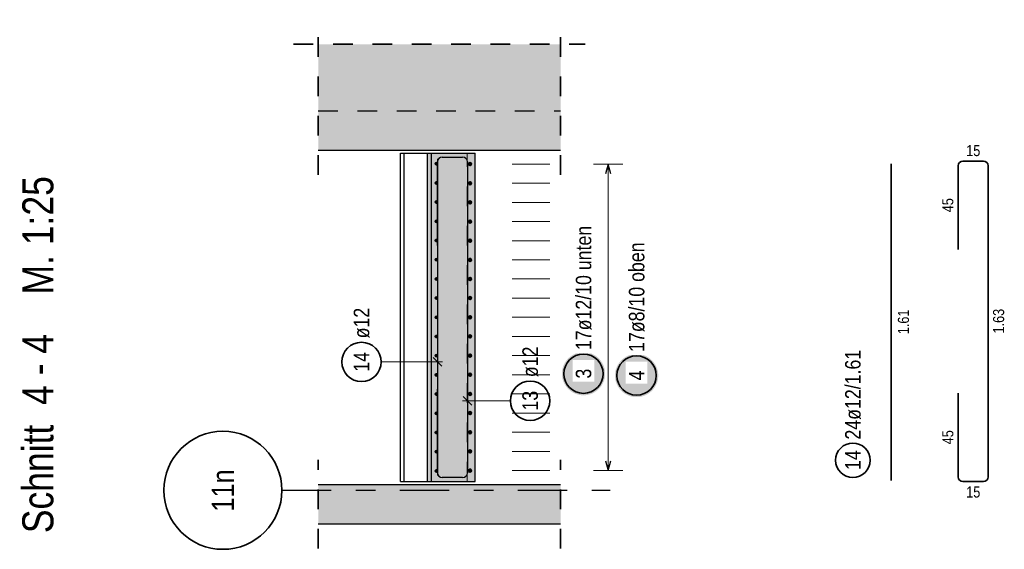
# Model space of a CAD drawing. Header units: millimetres. Extents: x 0 to 30.7, y 0 to 21.
# Tile 7 of 16: x 11.6 to 16.6, y 8.2 to 10.9. Entities that reach past the tile are written whole.
import ezdxf
from ezdxf.enums import TextEntityAlignment as Align

# ---------------------------------------------------------------- set-up
doc = ezdxf.new("R2010")
doc.units = ezdxf.units.MM
doc.linetypes.add('DASHDOTX2', pattern=[2, 1, -0.5, 0, -0.5])
doc.linetypes.add('HIDDEN', pattern=[0.375, 0.25, -0.125])
for name, color, linetype, lineweight in [('Achsen', 7, 'Continuous', 20), ('Bewehrung nplo', 7, 'Continuous', 20), ('Schraffuren', 7, 'Continuous', 20)]:
    doc.layers.add(name, color=color, linetype=linetype, lineweight=lineweight)
doc.styles.add('Arial Narrow', font='ARIALN.TTF')

msp = doc.modelspace()

# ---------------------------------------------------------------- hatches: boundary and pattern name
at = {"layer": 'Schraffuren', "lineweight": 50, "true_color": 0xd7ffd7}
for points in [[(14.333, 10.3936), (14.333, 10.7318), (13.1016, 10.7318), (13.1016, 10.3936)], [(14.333, 10.1936), (14.333, 10.3936), (13.1016, 10.3936), (13.1016, 10.1936)], [(13.8996, 8.5084), (13.8996, 10.1784), (13.6775, 10.1784), (13.6775, 8.5084)], [(14.333, 8.2936), (14.333, 8.4936), (13.1016, 8.4936), (13.1016, 8.2936)]]:
    msp.add_hatch(color=254, dxfattribs=at).paths.add_polyline_path(points)
at = {"layer": 'Schraffuren', "lineweight": 50, "true_color": 0xffbf80}
msp.add_hatch(color=31, dxfattribs=at).paths.add_polyline_path([(13.6575, 8.5084), (13.6775, 8.5084), (13.6775, 10.1784), (13.6575, 10.1784)])
at = {"layer": 'Schraffuren', "lineweight": 25, "true_color": 0xffffff}
msp.add_hatch(color=7, dxfattribs=at).paths.add_polyline_path([(14.56, 9.0567), (14.5599, 9.0605), (14.5597, 9.0643), (14.5594, 9.0682), (14.5589, 9.072), (14.5583, 9.0758), (14.5576, 9.0795), (14.5567, 9.0833), (14.5557, 9.087), (14.5546, 9.0906), (14.5534, 9.0943), (14.552, 9.0979), (14.5505, 9.1014), (14.5489, 9.1049), (14.5471, 9.1083), (14.5453, 9.1117), (14.5433, 9.1149), (14.5412, 9.1182), (14.539, 9.1213), (14.5367, 9.1244), (14.5343, 9.1274), (14.5317, 9.1303), (14.5291, 9.1331), (14.5264, 9.1358), (14.5236, 9.1384), (14.5207, 9.1409), (14.5177, 9.1433), (14.5147, 9.1456), (14.5115, 9.1478), (14.5083, 9.1499), (14.505, 9.1519), (14.5016, 9.1538), (14.4982, 9.1555), (14.4947, 9.1571), (14.4912, 9.1586), (14.4876, 9.16), (14.484, 9.1613), (14.4803, 9.1624), (14.4766, 9.1634), (14.4729, 9.1643), (14.4691, 9.165), (14.4653, 9.1656), (14.4615, 9.1661), (14.4577, 9.1664), (14.4538, 9.1666), (14.45, 9.1667), (14.4462, 9.1666), (14.4423, 9.1664), (14.4385, 9.1661), (14.4347, 9.1656), (14.4309, 9.165), (14.4271, 9.1643), (14.4234, 9.1634), (14.4197, 9.1624), (14.416, 9.1613), (14.4124, 9.16), (14.4088, 9.1586), (14.4053, 9.1571), (14.4018, 9.1555), (14.3984, 9.1538), (14.395, 9.1519), (14.3917, 9.1499), (14.3885, 9.1478), (14.3853, 9.1456), (14.3823, 9.1433), (14.3793, 9.1409), (14.3764, 9.1384), (14.3736, 9.1358), (14.3709, 9.1331), (14.3683, 9.1303), (14.3657, 9.1274), (14.3633, 9.1244), (14.361, 9.1213), (14.3588, 9.1182), (14.3567, 9.1149), (14.3547, 9.1117), (14.3529, 9.1083), (14.3511, 9.1049), (14.3495, 9.1014), (14.348, 9.0979), (14.3466, 9.0943), (14.3454, 9.0906), (14.3443, 9.087), (14.3433, 9.0833), (14.3424, 9.0795), (14.3417, 9.0758), (14.3411, 9.072), (14.3406, 9.0682), (14.3403, 9.0643), (14.3401, 9.0605), (14.34, 9.0567), (14.3401, 9.0528), (14.3403, 9.049), (14.3406, 9.0452), (14.3411, 9.0413), (14.3417, 9.0376), (14.3424, 9.0338), (14.3433, 9.03), (14.3443, 9.0263), (14.3454, 9.0227), (14.3466, 9.019), (14.348, 9.0154), (14.3495, 9.0119), (14.3511, 9.0084), (14.3529, 9.005), (14.3547, 9.0017), (14.3567, 8.9984), (14.3588, 8.9951), (14.361, 8.992), (14.3633, 8.9889), (14.3657, 8.9859), (14.3683, 8.983), (14.3709, 8.9802), (14.3736, 8.9775), (14.3764, 8.9749), (14.3793, 8.9724), (14.3823, 8.97), (14.3853, 8.9677), (14.3885, 8.9655), (14.3917, 8.9634), (14.395, 8.9614), (14.3984, 8.9595), (14.4018, 8.9578), (14.4053, 8.9562), (14.4088, 8.9547), (14.4124, 8.9533), (14.416, 8.952), (14.4197, 8.9509), (14.4234, 8.9499), (14.4271, 8.9491), (14.4309, 8.9483), (14.4347, 8.9477), (14.4385, 8.9473), (14.4423, 8.9469), (14.4462, 8.9467), (14.45, 8.9467), (14.4538, 8.9467), (14.4577, 8.9469), (14.4615, 8.9473), (14.4653, 8.9477), (14.4691, 8.9483), (14.4729, 8.9491), (14.4766, 8.9499), (14.4803, 8.9509), (14.484, 8.952), (14.4876, 8.9533), (14.4912, 8.9547), (14.4947, 8.9562), (14.4982, 8.9578), (14.5016, 8.9595), (14.505, 8.9614), (14.5083, 8.9634), (14.5115, 8.9655), (14.5147, 8.9677), (14.5177, 8.97), (14.5207, 8.9724), (14.5236, 8.9749), (14.5264, 8.9775), (14.5291, 8.9802), (14.5317, 8.983), (14.5343, 8.9859), (14.5367, 8.9889), (14.539, 8.992), (14.5412, 8.9951), (14.5433, 8.9984), (14.5453, 9.0017), (14.5471, 9.005), (14.5489, 9.0084), (14.5505, 9.0119), (14.552, 9.0154), (14.5534, 9.019), (14.5546, 9.0227), (14.5557, 9.0263), (14.5567, 9.03), (14.5576, 9.0338), (14.5583, 9.0376), (14.5589, 9.0413), (14.5594, 9.0452), (14.5597, 9.049)])
at = {"layer": 'Schraffuren', "lineweight": 50, "true_color": 0xffffff}
msp.add_hatch(color=7, dxfattribs=at).paths.add_polyline_path([(14.8298, 9.0473), (14.8298, 9.0512), (14.8296, 9.055), (14.8292, 9.0588), (14.8288, 9.0626), (14.8282, 9.0664), (14.8274, 9.0702), (14.8266, 9.0739), (14.8256, 9.0777), (14.8244, 9.0813), (14.8232, 9.085), (14.8218, 9.0885), (14.8203, 9.0921), (14.8187, 9.0956), (14.817, 9.099), (14.8151, 9.1023), (14.8131, 9.1056), (14.811, 9.1088), (14.8088, 9.112), (14.8065, 9.1151), (14.8041, 9.118), (14.8016, 9.1209), (14.799, 9.1237), (14.7962, 9.1265), (14.7934, 9.1291), (14.7905, 9.1316), (14.7876, 9.134), (14.7845, 9.1363), (14.7813, 9.1385), (14.7781, 9.1406), (14.7748, 9.1426), (14.7715, 9.1445), (14.7681, 9.1462), (14.7646, 9.1478), (14.761, 9.1493), (14.7575, 9.1507), (14.7538, 9.152), (14.7502, 9.1531), (14.7464, 9.1541), (14.7427, 9.1549), (14.7389, 9.1557), (14.7351, 9.1563), (14.7313, 9.1567), (14.7275, 9.1571), (14.7237, 9.1573), (14.7198, 9.1573), (14.716, 9.1573), (14.7122, 9.1571), (14.7083, 9.1567), (14.7045, 9.1563), (14.7007, 9.1557), (14.697, 9.1549), (14.6932, 9.1541), (14.6895, 9.1531), (14.6858, 9.152), (14.6822, 9.1507), (14.6786, 9.1493), (14.6751, 9.1478), (14.6716, 9.1462), (14.6682, 9.1445), (14.6648, 9.1426), (14.6615, 9.1406), (14.6583, 9.1385), (14.6552, 9.1363), (14.6521, 9.134), (14.6491, 9.1316), (14.6462, 9.1291), (14.6434, 9.1265), (14.6407, 9.1237), (14.6381, 9.1209), (14.6356, 9.118), (14.6331, 9.1151), (14.6308, 9.112), (14.6286, 9.1088), (14.6265, 9.1056), (14.6246, 9.1023), (14.6227, 9.099), (14.621, 9.0956), (14.6193, 9.0921), (14.6178, 9.0885), (14.6165, 9.085), (14.6152, 9.0813), (14.6141, 9.0777), (14.6131, 9.0739), (14.6122, 9.0702), (14.6115, 9.0664), (14.6109, 9.0626), (14.6104, 9.0588), (14.6101, 9.055), (14.6099, 9.0512), (14.6098, 9.0473), (14.6099, 9.0435), (14.6101, 9.0397), (14.6104, 9.0358), (14.6109, 9.032), (14.6115, 9.0282), (14.6122, 9.0245), (14.6131, 9.0207), (14.6141, 9.017), (14.6152, 9.0133), (14.6165, 9.0097), (14.6178, 9.0061), (14.6193, 9.0026), (14.621, 8.9991), (14.6227, 8.9957), (14.6246, 8.9923), (14.6265, 8.989), (14.6286, 8.9858), (14.6308, 8.9827), (14.6331, 8.9796), (14.6356, 8.9766), (14.6381, 8.9737), (14.6407, 8.9709), (14.6434, 8.9682), (14.6462, 8.9656), (14.6491, 8.9631), (14.6521, 8.9607), (14.6552, 8.9583), (14.6583, 8.9561), (14.6615, 8.9541), (14.6648, 8.9521), (14.6682, 8.9502), (14.6716, 8.9485), (14.6751, 8.9468), (14.6786, 8.9453), (14.6822, 8.944), (14.6858, 8.9427), (14.6895, 8.9416), (14.6932, 8.9406), (14.697, 8.9397), (14.7007, 8.939), (14.7045, 8.9384), (14.7083, 8.9379), (14.7122, 8.9376), (14.716, 8.9374), (14.7198, 8.9373), (14.7237, 8.9374), (14.7275, 8.9376), (14.7313, 8.9379), (14.7351, 8.9384), (14.7389, 8.939), (14.7427, 8.9397), (14.7464, 8.9406), (14.7502, 8.9416), (14.7538, 8.9427), (14.7575, 8.944), (14.761, 8.9453), (14.7646, 8.9468), (14.7681, 8.9485), (14.7715, 8.9502), (14.7748, 8.9521), (14.7781, 8.9541), (14.7813, 8.9561), (14.7845, 8.9583), (14.7876, 8.9607), (14.7905, 8.9631), (14.7934, 8.9656), (14.7962, 8.9682), (14.799, 8.9709), (14.8016, 8.9737), (14.8041, 8.9766), (14.8065, 8.9796), (14.8088, 8.9827), (14.811, 8.9858), (14.8131, 8.989), (14.8151, 8.9923), (14.817, 8.9957), (14.8187, 8.9991), (14.8203, 9.0026), (14.8218, 9.0061), (14.8232, 9.0097), (14.8244, 9.0133), (14.8256, 9.017), (14.8266, 9.0207), (14.8274, 9.0245), (14.8282, 9.0282), (14.8288, 9.032), (14.8292, 9.0358), (14.8296, 9.0397)])

# ---------------------------------------------------------------- linework, layer by layer
at = {"color": 2, "linetype": 'HIDDEN', "lineweight": 35, "ltscale": 0.25}
for p, q in [((13.1016, 10.0686), (13.1016, 10.8568)), ((14.333, 10.0686), (14.333, 10.8568)), ((12.9766, 10.7318), (14.458, 10.7318)), ((13.1016, 8.1686), (13.1016, 8.6186)), ((14.333, 8.1686), (14.333, 8.6186))]:
    msp.add_line(p, q, dxfattribs=at)
at = {"color": 3, "linetype": 'HIDDEN', "lineweight": 25, "ltscale": 0.25}
msp.add_line((13.1016, 10.3936), (14.333, 10.3936), dxfattribs=at)
at = {"color": 3, "linetype": 'Continuous', "lineweight": 25}
for p, q in [((13.519, 8.5084), (13.519, 10.1784)), ((13.519, 10.1784), (13.539, 10.1784)), ((13.539, 8.5084), (13.539, 10.1784)), ((13.539, 10.1784), (13.6575, 10.1784)), ((13.519, 8.5084), (13.539, 8.5084)), ((13.539, 8.5084), (13.6575, 8.5084))]:
    msp.add_line(p, q, dxfattribs=at)
at = {"color": 9, "linetype": 'HIDDEN', "lineweight": 0, "ltscale": 0.25}
msp.add_line((13.8581, 8.5084), (13.8581, 10.1784), dxfattribs=at)
at = {"color": 9, "linetype": 'Continuous', "lineweight": 0}
for centre in [(13.1016, 10.7318), (14.333, 10.7318)]:
    msp.add_circle(centre, 0.00111, dxfattribs=at)
at = {"layer": 'Achsen', "color": 3, "linetype": 'DASHDOTX2', "lineweight": 25, "ltscale": 0.25}
msp.add_line((12.9169, 8.4636), (14.586, 8.4636), dxfattribs=at)
at = {"layer": 'Achsen', "color": 2, "linetype": 'Continuous', "lineweight": 35}
msp.add_circle((12.6169, 8.4636), 0.3, dxfattribs=at)
at = {"layer": 'Bewehrung nplo', "color": 9, "linetype": 'Continuous', "lineweight": 0}
for p, q in [((14.2789, 10.1224), (14.0874, 10.1224)), ((14.2789, 10.0251), (14.0874, 10.0251)), ((14.2789, 9.9277), (14.0874, 9.9277)), ((14.2789, 9.8303), (14.0874, 9.8303)), ((14.2789, 9.7329), (14.0874, 9.7329)), ((14.2789, 9.6356), (14.0874, 9.6356)), ((14.2789, 9.5382), (14.0874, 9.5382)), ((14.2789, 9.4408), (14.0874, 9.4408)), ((14.2789, 9.3434), (14.0874, 9.3434)), ((14.2789, 9.2461), (14.0874, 9.2461)), ((14.2789, 9.1487), (14.0874, 9.1487)), ((14.2789, 9.0513), (14.0874, 9.0513)), ((14.2789, 8.9539), (14.0874, 8.9539)), ((14.2789, 8.8566), (14.0874, 8.8566)), ((14.2789, 8.7592), (14.0874, 8.7592)), ((14.2789, 8.6618), (14.0874, 8.6618)), ((14.2789, 8.5644), (14.0874, 8.5644))]:
    msp.add_line(p, q, dxfattribs=at)
at = {"layer": 'Schraffuren', "color": 3, "linetype": 'Continuous', "lineweight": 25}
for p, q in [((13.1016, 10.1936), (14.333, 10.1936)), ((13.6575, 8.5084), (13.6575, 10.1784)), ((13.6575, 10.1784), (13.6775, 10.1784)), ((13.6775, 8.5084), (13.6775, 10.1784)), ((13.6775, 10.1784), (13.8996, 10.1784)), ((13.8996, 8.5084), (13.8996, 10.1784)), ((13.7075, 10.1484), (13.7075, 8.5384)), ((13.7075, 9.7084), (13.7075, 10.1344)), ((13.7315, 10.1584), (13.8356, 10.1584)), ((13.8596, 10.1344), (13.8596, 8.5524)), ((14.575, 10.1224), (14.5616, 10.0724)), ((14.5884, 10.0724), (14.575, 10.1224)), ((13.7296, 9.0942), (13.6855, 9.1384)), ((13.7075, 8.5524), (13.7075, 8.9784)), ((13.8375, 8.941), (13.8817, 8.8969)), ((14.5616, 8.6144), (14.575, 8.5644)), ((14.575, 8.5644), (14.5884, 8.6144)), ((13.6575, 8.5084), (13.6775, 8.5084)), ((13.6775, 8.5084), (13.8996, 8.5084)), ((13.8356, 8.5284), (13.7315, 8.5284)), ((13.1016, 8.4936), (14.333, 8.4936)), ((13.1016, 8.2936), (14.333, 8.2936))]:
    msp.add_line(p, q, dxfattribs=at)
at = {"layer": 'Schraffuren', "color": 5, "linetype": 'Continuous', "lineweight": 18}
for p, q in [((14.65, 10.1224), (14.5, 10.1224)), ((14.575, 10.1224), (14.575, 8.5644)), ((13.4213, 9.1163), (13.7325, 9.1163)), ((14.0785, 8.919), (13.8346, 8.919)), ((14.5, 8.5644), (14.65, 8.5644))]:
    msp.add_line(p, q, dxfattribs=at)
at = {"layer": 'Schraffuren', "color": 2, "linetype": 'Continuous', "lineweight": 35}
for p, q in [((16.0142, 10.1231), (16.0142, 8.5131)), ((16.3545, 9.6881), (16.3545, 10.1141)), ((16.3785, 10.1381), (16.4826, 10.1381)), ((16.5066, 10.1141), (16.5066, 8.5321)), ((16.3545, 8.5321), (16.3545, 8.9581)), ((16.4826, 8.5081), (16.3785, 8.5081))]:
    msp.add_line(p, q, dxfattribs=at)
at = {"layer": 'Schraffuren', "color": 4, "linetype": 'Continuous', "lineweight": 50}
for centre, radius in [((13.7015, 10.1244), 0.004), ((13.7015, 10.1244), 0.004), ((13.7015, 10.1244), 0.0036), ((13.7015, 10.1244), 0.0028), ((13.7015, 10.1244), 0.002), ((13.7015, 10.1244), 0.0012), ((13.7015, 10.1244), 0.0004), ((13.8736, 10.1224), 0.006), ((13.8736, 10.1224), 0.006), ((13.8736, 10.1224), 0.0054), ((13.8736, 10.1224), 0.0042), ((13.8736, 10.1224), 0.003), ((13.8736, 10.1224), 0.0018), ((13.8736, 10.1224), 0.0006), ((13.7015, 10.0268), 0.004), ((13.7015, 10.0268), 0.004), ((13.7015, 10.0268), 0.0036), ((13.7015, 10.0268), 0.0028), ((13.7015, 10.0268), 0.002), ((13.7015, 10.0268), 0.0012), ((13.7015, 10.0268), 0.0004), ((13.8736, 10.0251), 0.006), ((13.8736, 10.0251), 0.006), ((13.8736, 10.0251), 0.0054), ((13.8736, 10.0251), 0.0042), ((13.8736, 10.0251), 0.003), ((13.8736, 10.0251), 0.0018), ((13.8736, 10.0251), 0.0006), ((13.7015, 9.9292), 0.004), ((13.7015, 9.9292), 0.004), ((13.7015, 9.9292), 0.0036), ((13.7015, 9.9292), 0.0028), ((13.7015, 9.9292), 0.002), ((13.7015, 9.9292), 0.0012), ((13.7015, 9.9292), 0.0004), ((13.8736, 9.9277), 0.006), ((13.8736, 9.9277), 0.006), ((13.8736, 9.9277), 0.0054), ((13.8736, 9.9277), 0.0042), ((13.8736, 9.9277), 0.003), ((13.8736, 9.9277), 0.0018), ((13.8736, 9.9277), 0.0006), ((13.7015, 9.8316), 0.004), ((13.7015, 9.8316), 0.004), ((13.7015, 9.8316), 0.0036), ((13.7015, 9.8316), 0.0028), ((13.7015, 9.8316), 0.002), ((13.7015, 9.8316), 0.0012), ((13.7015, 9.8316), 0.0004), ((13.8736, 9.8303), 0.006), ((13.8736, 9.8303), 0.006), ((13.8736, 9.8303), 0.0054), ((13.8736, 9.8303), 0.0042), ((13.8736, 9.8303), 0.003), ((13.8736, 9.8303), 0.0018), ((13.8736, 9.8303), 0.0006), ((13.7015, 9.7339), 0.004), ((13.7015, 9.7339), 0.004), ((13.7015, 9.7339), 0.0036), ((13.7015, 9.7339), 0.0028), ((13.7015, 9.7339), 0.002), ((13.7015, 9.7339), 0.0012), ((13.7015, 9.7339), 0.0004), ((13.8736, 9.7329), 0.006), ((13.8736, 9.7329), 0.006), ((13.8736, 9.7329), 0.0054), ((13.8736, 9.7329), 0.0042), ((13.8736, 9.7329), 0.003), ((13.8736, 9.7329), 0.0018), ((13.8736, 9.7329), 0.0006), ((13.7015, 9.6363), 0.004), ((13.7015, 9.6363), 0.004), ((13.7015, 9.6363), 0.0036), ((13.7015, 9.6363), 0.0028), ((13.7015, 9.6363), 0.002), ((13.7015, 9.6363), 0.0012), ((13.7015, 9.6363), 0.0004), ((13.8736, 9.6356), 0.006), ((13.8736, 9.6356), 0.006), ((13.8736, 9.6356), 0.0054), ((13.8736, 9.6356), 0.0042), ((13.8736, 9.6356), 0.003), ((13.8736, 9.6356), 0.0018), ((13.8736, 9.6356), 0.0006), ((13.7015, 9.5387), 0.004), ((13.7015, 9.5387), 0.004), ((13.7015, 9.5387), 0.0036), ((13.7015, 9.5387), 0.0028), ((13.7015, 9.5387), 0.002), ((13.7015, 9.5387), 0.0012), ((13.7015, 9.5387), 0.0004), ((13.8736, 9.5382), 0.006), ((13.8736, 9.5382), 0.006), ((13.8736, 9.5382), 0.0054), ((13.8736, 9.5382), 0.0042), ((13.8736, 9.5382), 0.003), ((13.8736, 9.5382), 0.0018), ((13.8736, 9.5382), 0.0006), ((13.7015, 9.4411), 0.004), ((13.7015, 9.4411), 0.004), ((13.7015, 9.4411), 0.0036), ((13.7015, 9.4411), 0.0028), ((13.7015, 9.4411), 0.002), ((13.7015, 9.4411), 0.0012), ((13.7015, 9.4411), 0.0004), ((13.8736, 9.4408), 0.006), ((13.8736, 9.4408), 0.006), ((13.8736, 9.4408), 0.0054), ((13.8736, 9.4408), 0.0042), ((13.8736, 9.4408), 0.003), ((13.8736, 9.4408), 0.0018), ((13.8736, 9.4408), 0.0006), ((13.7015, 9.3434), 0.004), ((13.7015, 9.3434), 0.004), ((13.7015, 9.3434), 0.0036), ((13.7015, 9.3434), 0.0028), ((13.7015, 9.3434), 0.002), ((13.7015, 9.3434), 0.0012), ((13.7015, 9.3434), 0.0004), ((13.8736, 9.3434), 0.006), ((13.8736, 9.3434), 0.006), ((13.8736, 9.3434), 0.0054), ((13.8736, 9.3434), 0.0042), ((13.8736, 9.3434), 0.003), ((13.8736, 9.3434), 0.0018), ((13.8736, 9.3434), 0.0006), ((13.7015, 9.2458), 0.004), ((13.7015, 9.2458), 0.004), ((13.7015, 9.2458), 0.0036), ((13.7015, 9.2458), 0.0028), ((13.7015, 9.2458), 0.002), ((13.7015, 9.2458), 0.0012), ((13.7015, 9.2458), 0.0004), ((13.8736, 9.2461), 0.006), ((13.8736, 9.2461), 0.006), ((13.8736, 9.2461), 0.0054), ((13.8736, 9.2461), 0.0042), ((13.8736, 9.2461), 0.003), ((13.8736, 9.2461), 0.0018), ((13.8736, 9.2461), 0.0006), ((13.7015, 9.1482), 0.004), ((13.7015, 9.1482), 0.004), ((13.7015, 9.1482), 0.0036), ((13.7015, 9.1482), 0.0028), ((13.7015, 9.1482), 0.002), ((13.7015, 9.1482), 0.0012), ((13.7015, 9.1482), 0.0004), ((13.8736, 9.1487), 0.006), ((13.8736, 9.1487), 0.006), ((13.8736, 9.1487), 0.0054), ((13.8736, 9.1487), 0.0042), ((13.8736, 9.1487), 0.003), ((13.8736, 9.1487), 0.0018), ((13.8736, 9.1487), 0.0006), ((13.7015, 9.0506), 0.004), ((13.7015, 9.0506), 0.004), ((13.7015, 9.0506), 0.0036), ((13.7015, 9.0506), 0.0028), ((13.7015, 9.0506), 0.002), ((13.7015, 9.0506), 0.0012), ((13.7015, 9.0506), 0.0004), ((13.8736, 9.0513), 0.006), ((13.8736, 9.0513), 0.006), ((13.8736, 9.0513), 0.0054), ((13.8736, 9.0513), 0.0042), ((13.8736, 9.0513), 0.003), ((13.8736, 9.0513), 0.0018), ((13.8736, 9.0513), 0.0006), ((13.8736, 8.9539), 0.006), ((13.8736, 8.9539), 0.006), ((13.8736, 8.9539), 0.0054), ((13.7015, 8.9529), 0.004), ((13.7015, 8.9529), 0.004), ((13.7015, 8.9529), 0.0036), ((13.7015, 8.9529), 0.0028), ((13.7015, 8.9529), 0.002), ((13.7015, 8.9529), 0.0012), ((13.7015, 8.9529), 0.0004), ((13.8736, 8.9539), 0.0042), ((13.8736, 8.9539), 0.003), ((13.8736, 8.9539), 0.0018), ((13.8736, 8.9539), 0.0006), ((13.7015, 8.8553), 0.004), ((13.7015, 8.8553), 0.004), ((13.7015, 8.8553), 0.0036), ((13.8736, 8.8566), 0.006), ((13.8736, 8.8566), 0.006), ((13.8736, 8.8566), 0.0054), ((13.8736, 8.8566), 0.0042), ((13.8736, 8.8566), 0.003), ((13.7015, 8.8553), 0.0028), ((13.7015, 8.8553), 0.002), ((13.7015, 8.8553), 0.0012), ((13.7015, 8.8553), 0.0004), ((13.8736, 8.8566), 0.0018), ((13.8736, 8.8566), 0.0006), ((13.7015, 8.7577), 0.004), ((13.7015, 8.7577), 0.004), ((13.7015, 8.7577), 0.0036), ((13.7015, 8.7577), 0.0028), ((13.7015, 8.7577), 0.002), ((13.7015, 8.7577), 0.0012), ((13.8736, 8.7592), 0.006), ((13.8736, 8.7592), 0.006), ((13.8736, 8.7592), 0.0054), ((13.8736, 8.7592), 0.0042), ((13.8736, 8.7592), 0.003), ((13.8736, 8.7592), 0.0018), ((13.8736, 8.7592), 0.0006), ((13.7015, 8.7577), 0.0004), ((13.7015, 8.6601), 0.004), ((13.7015, 8.6601), 0.004), ((13.7015, 8.6601), 0.0036), ((13.7015, 8.6601), 0.0028), ((13.7015, 8.6601), 0.002), ((13.7015, 8.6601), 0.0012), ((13.7015, 8.6601), 0.0004), ((13.8736, 8.6618), 0.006), ((13.8736, 8.6618), 0.006), ((13.8736, 8.6618), 0.0054), ((13.8736, 8.6618), 0.0042), ((13.8736, 8.6618), 0.003), ((13.8736, 8.6618), 0.0018), ((13.8736, 8.6618), 0.0006), ((13.7015, 8.5624), 0.004), ((13.7015, 8.5624), 0.004), ((13.7015, 8.5624), 0.0036), ((13.7015, 8.5624), 0.0028), ((13.7015, 8.5624), 0.002), ((13.7015, 8.5624), 0.0012), ((13.7015, 8.5624), 0.0004), ((13.8736, 8.5644), 0.006), ((13.8736, 8.5644), 0.006), ((13.8736, 8.5644), 0.0054), ((13.8736, 8.5644), 0.0042), ((13.8736, 8.5644), 0.003), ((13.8736, 8.5644), 0.0018), ((13.8736, 8.5644), 0.0006)]:
    msp.add_circle(centre, radius, dxfattribs=at)
at = {"layer": 'Schraffuren', "color": 2, "linetype": 'Continuous', "lineweight": 35}
for centre, radius in [((13.3213, 9.1163), 0.1), ((14.45, 9.0567), 0.1), ((14.7198, 9.0473), 0.1), ((14.1785, 8.919), 0.1), ((15.819, 8.6167), 0.0875)]:
    msp.add_circle(centre, radius, dxfattribs=at)
at = {"layer": 'Schraffuren', "color": 3, "linetype": 'Continuous', "lineweight": 25}
for centre, start, end in [((13.7315, 10.1344), 90, 180), ((13.8356, 10.1344), 0, 90), ((13.7315, 8.5524), 180, 270), ((13.8356, 8.5524), 270, 0)]:
    msp.add_arc(centre, 0.024, start, end, dxfattribs=at)
at = {"layer": 'Schraffuren', "color": 2, "linetype": 'Continuous', "lineweight": 35}
for centre, start, end in [((16.3785, 10.1141), 90, 180), ((16.4826, 10.1141), 0, 90), ((16.3785, 8.5321), 180, 270), ((16.4826, 8.5321), 270, 0)]:
    msp.add_arc(centre, 0.024, start, end, dxfattribs=at)

# ---------------------------------------------------------------- texts
at = {"color": 1, "lineweight": 70, "style": 'Arial Narrow'}
msp.add_text('Schnitt  4 - 4    M. 1:25', height=0.1575, rotation=90, dxfattribs=at).set_placement((11.7551, 8.2458))
at = {"layer": 'Achsen', "color": 4, "lineweight": 50, "style": 'Arial Narrow'}
msp.add_text('11n', height=0.1125, rotation=90, dxfattribs=at).set_placement((12.6169, 8.4628), align=Align.MIDDLE_CENTER)
at = {"layer": 'Schraffuren', "color": 3, "lineweight": 25, "char_height": 0.05625, "attachment_point": 1, "line_spacing_factor": 0.9, "style": 'Arial Narrow'}
for insert in [(16.3951, 10.2194), (16.3951, 8.4831)]:
    msp.add_mtext('15', dxfattribs=dict(at, insert=insert))
at = {"layer": 'Schraffuren', "color": 3, "lineweight": 25, "char_height": 0.05625, "attachment_point": 1, "rotation": 90, "line_spacing_factor": 0.9, "style": 'Arial Narrow'}
for s, insert in [('45', (16.2733, 9.8777)), ('1.61', (16.048, 9.2573)), ('1.63', (16.5316, 9.2612)), ('45', (16.2733, 8.6977))]:
    msp.add_mtext(s, dxfattribs=dict(at, insert=insert))
at = {"layer": 'Schraffuren', "color": 2, "lineweight": 35, "char_height": 0.07875, "attachment_point": 1, "rotation": 90, "line_spacing_factor": 0.9, "style": 'Arial Narrow'}
for s, insert in [('ø12', (13.2819, 9.2363)), ('24ø12/1.61', (15.7796, 8.7217)), ('ø12', (14.1391, 9.039)), ('14', (13.2819, 9.0666)), ('13', (14.1391, 8.8693)), ('14', (15.7796, 8.5671))]:
    msp.add_mtext(s, dxfattribs=dict(at, insert=insert))

# ---------------------------------------------------------------- next in the draw order: texts
at = {"layer": 'Schraffuren', "color": 2, "lineweight": 35, "attachment_point": 1, "rotation": 90, "line_spacing_factor": 0.9, "style": 'Arial Narrow', "bg_fill": 3, "box_fill_scale": 1.2, "bg_fill_color": 256, "bg_fill_true_color": 13158600, "bg_fill_transparency": 0}
for s, insert, char_height in [('17ø12/10 unten', (14.4106, 9.1767), 0.07875), ('17ø8/10 oben', (14.6805, 9.1673), 0.07875), ('3', (14.4106, 9.0318), 0.0788), ('4', (14.6805, 9.0225), 0.0788)]:
    msp.add_mtext(s, dxfattribs=dict(at, insert=insert, char_height=char_height))

doc.saveas('drawing.dxf')
